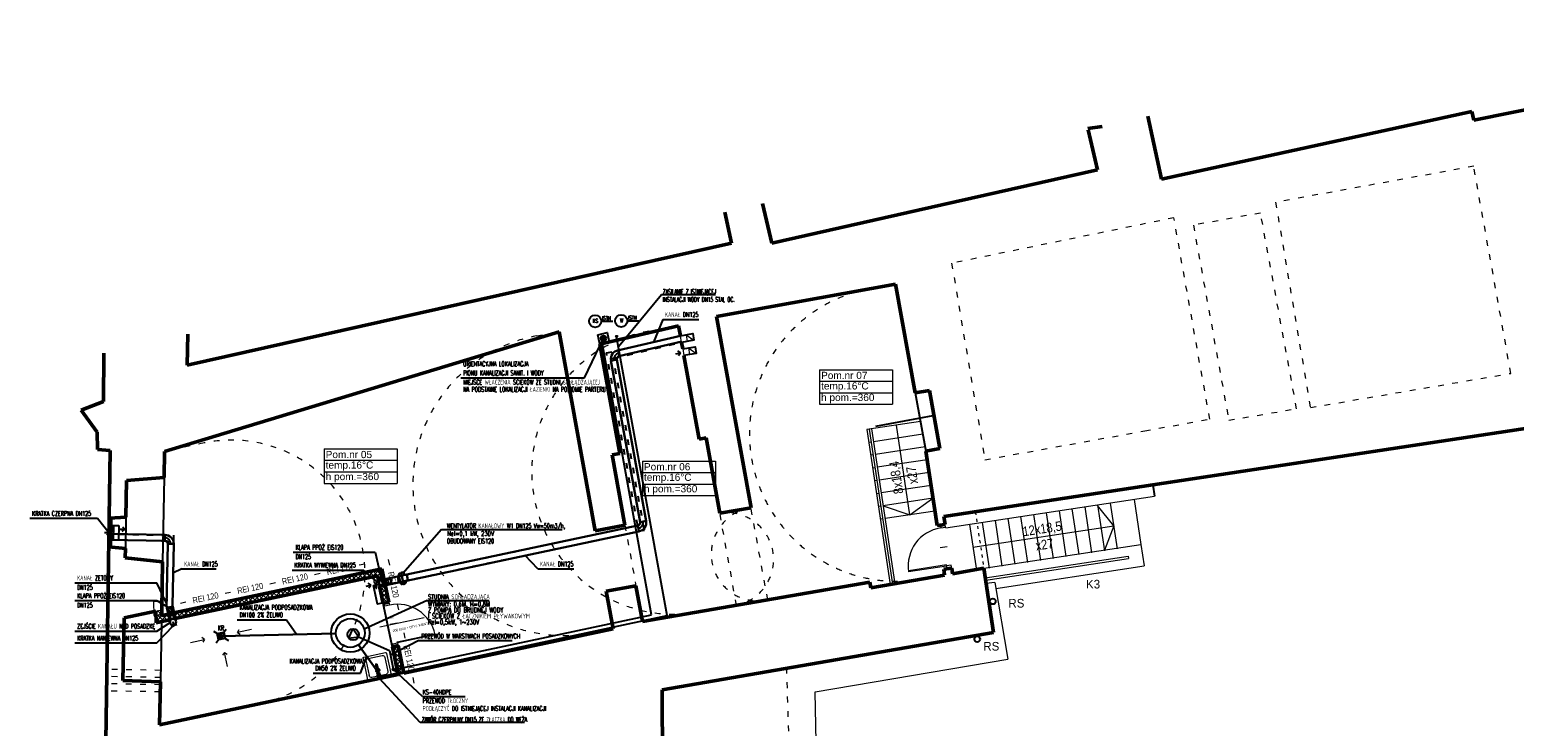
# Model space of a CAD drawing. Header units: millimetres. Extents: x -127811 to -59050, y -244477 to -114521.
# Tile 3 of 16: x -64784 to -61691, y -131500 to -130049. Entities that reach past the tile are written whole.
import ezdxf
from ezdxf.enums import TextEntityAlignment as Align
from ezdxf.lldxf.tags import DXFTag

# ---------------------------------------------------------------- set-up
doc = ezdxf.new("R2010")
doc.units = ezdxf.units.MM
doc.header["$MEASUREMENT"] = 0
for name, pattern in [('DASHED', [0.75, 0.5, -0.25]), ('STRICHPUNKT2', [0.5, 0.25, -0.125, 0, -0.125]), ('XREF$0$ACAD_ISO03W100', [30, 12, -18])]:
    doc.linetypes.add(name, pattern=pattern)
for name, color, linetype, lineweight in [('FLUID-N1', 3, 'Continuous', 30), ('FLUID-N2', 200, 'Continuous', 30), ('XREF$0$arch C', 8, 'Continuous', 13), ('XREF$0$arch drzwi', 8, 'Continuous', 13), ('XREF$0$arch H nowe', 8, 'Continuous', 5), ('XREF$0$arch H sciany zamurowania', 8, 'Continuous', 9), ('XREF$0$arch K', 8, 'Continuous', 25), ('XREF$0$arch N', 8, 'XREF$0$ACAD_ISO03W100', 13), ('XREF$0$arch ozn', 8, 'Continuous', 9), ('XREF$0$arch ozn drzwi', 8, 'Continuous', 20), ('XREF$0$arch P', 8, 'Continuous', 50), ('XREF$0$arch ppoż', 8, 'Continuous', 20), ('XREF$0$arch W', 8, 'Continuous', 5), ('XREF$0$arch wyposazenie', 8, 'Continuous', 13), ('XREF$0$opis', 8, 'Continuous', 0), ('XREF$0$opis - pomieszczenia', 8, 'Continuous', 0)]:
    doc.layers.add(name, color=color, linetype=linetype, lineweight=lineweight)
for name, color, linetype in [('FLUID-N1-SYM', 7, 'Continuous'), ('FLUID-WY1', 7, 'Continuous'), ('TM_co odnosniki', 1, 'Continuous'), ('TM_kan sanit cisn', 90, 'KST'), ('TM_kan sanit grawit', 90, 'Continuous'), ('TM_kan sanit grawit PODPOSADZKOWA', 34, 'Continuous'), ('TM_kan sanit odnosniki', 1, 'Continuous'), ('TM_kan sanit opis', 2, 'Continuous'), ('TM_odnosniki', 1, 'Continuous'), ('TM_opis', 2, 'Continuous'), ('TM_woda', 150, 'Continuous'), ('TM_wytyczne_elektryczne', 6, 'Continuous'), ('XREF', 8, 'Continuous')]:
    doc.layers.add(name, color=color, linetype=linetype)
doc.layers.add('XREF$0$arch pomoc', color=8, linetype='Continuous', plot=False)
doc.styles.add('TM', font='romans.shx', dxfattribs={"width": 0.65})
doc.styles.add('XREF$0$AB arial', font='arial.ttf')
doc.styles.add('XREF$0$arch arial nar', font='ARIALN.TTF')
doc.styles.add('XREF$0$Standard', font='txt')
tags = doc.linetypes.add('DASHDOT', pattern=[25.4, 12.7, -6.35, 0, -6.35]).pattern_tags.tags
tags[10:11] = [DXFTag(74, 4), DXFTag(75, 0), DXFTag(340, '0'), DXFTag(46, 1.0), DXFTag(50, 0.0), DXFTag(44, 0.0), DXFTag(45, 0.0)]
tags[8:9] = [DXFTag(74, 4), DXFTag(75, 0), DXFTag(340, '0'), DXFTag(46, 1.0), DXFTag(50, 0.0), DXFTag(44, 0.0), DXFTag(45, 0.0)]
tags[6:7] = [DXFTag(74, 4), DXFTag(75, 0), DXFTag(340, '0'), DXFTag(46, 1.0), DXFTag(50, 0.0), DXFTag(44, 0.0), DXFTag(45, 0.0)]
tags[4:5] = [DXFTag(74, 4), DXFTag(75, 0), DXFTag(340, '0'), DXFTag(46, 1.0), DXFTag(50, 0.0), DXFTag(44, 0.0), DXFTag(45, 0.0)]
doc.linetypes.add('KST', pattern='A,12.5,-2,[">",Standard,S=2.5,R=0,X=0,Y=-1.25],-6.2,12.5', length=33.2)

# ---------------------------------------------------------------- blocks, each defined once
blk = doc.blocks.new('XREF$0$B-01')
at = {"layer": 'XREF$0$opis - pomieszczenia', "color": 0}
for p, q in [((-72, 72), (80, 72)), ((-72, 72), (-72, 0)), ((80, 72), (80, 0)), ((-72, 48), (80, 48)), ((-72, 24), (80, 24)), ((-72, 0), (80, 0))]:
    blk.add_line(p, q, dxfattribs=at)
blk = doc.blocks.new('*U110')
at = {"layer": 'XREF$0$arch ozn'}
blk.add_line((0, 0), (0, -47.4), dxfattribs=at)
at = {"layer": 'XREF$0$arch ozn drzwi', "style": 'XREF$0$arch arial nar'}
for tag, p in [('WYS.', (-7, -12.3)), ('SZER.', (7, -12.3))]:
    blk.add_attdef(tag, text='', height=10, rotation=270, dxfattribs=at).set_placement(p, align=Align.MIDDLE_LEFT)
blk = doc.blocks.new('XREF$0$strz')
at = {"color": 0}
for p in [(5, 5), (10, 0), (5, -5)]:
    blk.add_line(p, (0, 0), dxfattribs=at)
blk = doc.blocks.new('XREF$0$went')
at = {"layer": 'XREF$0$arch C'}
blk.add_line((0, 2.5), (0, -2.5), dxfattribs=at)
for points in [[(0, 0), (-4.5, 2), (-9.5, 0), (-4.5, -2), (0, 0)], [(0, 0), (4.5, 2), (9.5, 0), (4.5, -2), (0, 0)]]:
    blk.add_spline(points, degree=3, dxfattribs=at)
blk = doc.blocks.new('*U80')
at = {"layer": 'XREF$0$arch ppoż'}
for p, q in [((-3.5, 0), (3.5, 0)), ((59.5, 0), (52.5, 0)), ((115.5, 0), (108.5, 0)), ((171.5, 0), (164.5, 0)), ((227.5, 0), (220.5, 0))]:
    blk.add_line(p, q, dxfattribs=at)
at = {"layer": 'XREF$0$arch ppoż', "style": 'XREF$0$arch arial nar'}
for p in [(28, 0), (84, 0), (140, 0), (196, 0)]:
    blk.add_text('REI 120', height=7.5, dxfattribs=at).set_placement(p, align=Align.MIDDLE_CENTER)
blk = doc.blocks.new('*U81')
at = {"layer": 'XREF$0$arch ppoż'}
for p, q in [((-3.5, 0), (3.5, 0)), ((59.5, 0), (52.5, 0))]:
    blk.add_line(p, q, dxfattribs=at)
at = {"layer": 'XREF$0$arch ppoż', "style": 'XREF$0$arch arial nar'}
blk.add_text('REI 120', height=7.5, dxfattribs=at).set_placement((28, 0), align=Align.MIDDLE_CENTER)
blk = doc.blocks.new('XREF$0$wpust podłogowy')
at = {"color": 0}
for p, q in [((-5.7, 5.7), (-7.5, 7.5)), ((-5, 5), (5, 5)), ((-5, 5), (-5, -5)), ((-3.5, 3), (3.5, 3)), ((-3.5, 1), (3.5, 1)), ((5, 5), (5, -5)), ((5.7, 5.7), (7.5, 7.5)), ((-7.5, -7.5), (-5.7, -5.7)), ((-5, -5), (5, -5)), ((-3.5, -1), (3.5, -1)), ((-3.5, -3), (3.5, -3)), ((7.5, -7.5), (5.7, -5.7))]:
    blk.add_line(p, q, dxfattribs=at)
blk = doc.blocks.new('XREF$0$złączka do węża')
for p, q in [((0, 0), (0, -10)), ((-5, -5), (5, -5))]:
    blk.add_line(p, q)
at = {"start_tangent": (-0.020138, -0.999797), "end_tangent": (0.22984, -0.973228)}
blk.add_spline([(0, -10), (3.1, -14.4), (-2.4, -18.4), (6.2, -21.7), (1.7, -28.3), (2.7, -40)], degree=3, dxfattribs=at)
blk = doc.blocks.new('XREF$0$A$C456C1FC1')
at = {"color": 0, "linetype": 'Continuous'}
for p, q in [((23, 0), (-23, 0)), ((-25, -48), (-25, -2)), ((25, -48), (25, -2)), ((-23, -50), (23, -50))]:
    blk.add_line(p, q, dxfattribs=at)
at = {"color": 0}
for p, q in [((-20, -40.5), (-20, -10.4)), ((-15, -5.5), (15, -5.5)), ((20, -40.5), (20, -10.4)), ((-15, -45.5), (15, -45.5))]:
    blk.add_line(p, q, dxfattribs=at)
blk.add_circle((0, -11.6), 2.09, dxfattribs=at)
at = {"color": 0, "linetype": 'Continuous'}
for centre, start, end in [((23, -2), 0, 90), ((-23, -2), 90, 180), ((-23, -48), 180, 270), ((23, -48), 270, 0)]:
    blk.add_arc(centre, 2, start, end, dxfattribs=at)
at = {"color": 0}
for centre, start, end in [((-15, -10.4), 90, 180), ((15, -10.4), 0, 90), ((-15, -40.5), 180, 270), ((15, -40.5), 270, 0)]:
    blk.add_arc(centre, 5, start, end, dxfattribs=at)
blk = doc.blocks.new('XREF')
at = {"layer": 'XREF$0$arch H sciany zamurowania'}
h = blk.add_hatch(dxfattribs=at)
h.set_pattern_fill('ANSI37', color=8, scale=2, angle=0.242)
h.set_pattern_definition([(45.2420383, (0, 0), (-4.50905588, 4.4711201), []), (135.2420383, (0, 0), (-4.4711201, -4.50905588), [])])
h.paths.add_polyline_path([(-64495.5, -131266.1), (-64509.2, -131269), (-64509.3, -131256.9), (-64521.3, -131259.5), (-64521.2, -131283.8), (-64493, -131277.9)])
h.paths.add_polyline_path([(-64085.6, -131179.4), (-64483.8, -131263.6), (-64481.3, -131275.4), (-64085.8, -131191.7, 0.011081)])
h.paths.add_polyline_path([(-64050.4, -131171.9), (-64085.6, -131179.4, -0.011081), (-64085.8, -131191.7), (-64059.7, -131186.1), (-64057.6, -131195.9), (-64045.9, -131193.4)])
h.paths.add_polyline_path([(-64043.4, -131205.2), (-64055.1, -131207.7), (-64047.7, -131242.8), (-64047.5, -131243.9), (-64035.7, -131241.4)])
h.paths.add_polyline_path([(-64016.7, -131331.4), (-64028.4, -131333.9), (-64016.2, -131391.6), (-64004.5, -131389.1)])
at = {"color": 8}
blk.add_line((-64099.1, -131194.5), (-64469.3, -131272.8), dxfattribs=at)
blk.add_lwpolyline([(-64021.1, -131368.4), (-64058.6, -131191)], dxfattribs=at)
at = {"layer": 'XREF$0$arch C', "color": 8}
for p, q in [((-63425.9, -130699.9), (-63428.4, -130686.1)), ((-63416.6, -130684), (-63400.3, -130695.3)), ((-63423.4, -130713.7), (-63420.9, -130727.5)), ((-63411.6, -130711.6), (-63395.4, -130722.8)), ((-62928.1, -130864.7), (-63040.1, -130881.6)), ((-62923.3, -130891.3), (-63026.1, -130906.8)), ((-63031.1, -130907.6), (-63036, -130908.3)), ((-62918.5, -130917.8), (-63022.1, -130933.5)), ((-63027, -130934.3), (-63032, -130935)), ((-63023, -130961), (-63027.9, -130961.7)), ((-62914.2, -130944.5), (-63018, -130960.2)), ((-63018.9, -130987.7), (-63023.9, -130988.4)), ((-62910.2, -130971.2), (-63014, -130986.9)), ((-63014.9, -131014.4), (-63019.8, -131015.1)), ((-62906.1, -130997.9), (-63009.9, -131013.6)), ((-63010.8, -131041.1), (-63015.8, -131041.8)), ((-62665.9, -131054.8), (-62651.5, -131150.1)), ((-62639.2, -131050.8), (-62624.8, -131146.1)), ((-62612.5, -131046.7), (-62598.1, -131142)), ((-62585.8, -131042.7), (-62571.4, -131138)), ((-62559.1, -131038.6), (-62544.7, -131133.9)), ((-62532.4, -131034.6), (-62518, -131129.9)), ((-62483, -131027.1), (-62468.8, -131121)), ((-62826.1, -131079.1), (-62811.6, -131174.4)), ((-62799.4, -131075), (-62784.9, -131170.3)), ((-62772.7, -131071), (-62758.2, -131166.3)), ((-62746, -131066.9), (-62731.6, -131162.2)), ((-62719.3, -131062.9), (-62704.9, -131158.2)), ((-62692.6, -131058.8), (-62678.2, -131154.2)), ((-62795.9, -131170.6), (-62468.8, -131121)), ((-62792.9, -131190.4), (-62495.4, -131145.3)), ((-62792.2, -131195.3), (-62494.7, -131150.2)), ((-62495.4, -131145.3), (-62494.7, -131150.2)), ((-62468.8, -131121), (-62462, -131165.5)), ((-62771.3, -131212.4), (-62462, -131165.5)), ((-64057.6, -131195.9), (-64055.1, -131207.7)), ((-64038.5, -131191.9), (-64036.1, -131203.6)), ((-62773.2, -131199.8), (-62791.1, -131202.5)), ((-62773.2, -131199.8), (-62745.8, -131359.8)), ((-64508.9, -131239.4), (-64526.2, -131239.8)), ((-64526.2, -131239.8), (-64526, -131269)), ((-64526, -131269), (-64509.4, -131269.3)), ((-64521.3, -131259.5), (-64509.3, -131256.9)), ((-64495.5, -131266.1), (-64483.8, -131263.6)), ((-64493, -131277.9), (-64481.3, -131275.4)), ((-64322.2, -131297.9), (-64351.6, -131304.1)), ((-64322.2, -131297.9), (-64351.6, -131304.1)), ((-64351.6, -131304.1), (-64347.8, -131298.3)), ((-64351.6, -131304.1), (-64345.7, -131308)), ((-64449.4, -131324.9), (-64420.1, -131318.6)), ((-64449.4, -131324.9), (-64420.1, -131318.6)), ((-64420.1, -131318.6), (-64425.9, -131314.8)), ((-64420.1, -131318.6), (-64423.9, -131324.5)), ((-64378.6, -131345.6), (-64382.4, -131351.5)), ((-64372.4, -131375), (-64378.6, -131345.6)), ((-64378.6, -131345.6), (-64372.7, -131349.5)), ((-64372.4, -131375), (-64378.6, -131345.6)), ((-63147.8, -131427.7), (-62745.8, -131359.8)), ((-64016.2, -131391.6), (-63997.1, -131387.6)), ((-63137.2, -131940.8), (-63147.8, -131427.7))]:
    blk.add_line(p, q, dxfattribs=at)
at = {"layer": 'XREF$0$arch C'}
for p, q in [((-63040.1, -130881.6), (-62991.2, -131204.4)), ((-63035.1, -130880.9), (-62986.2, -131203.6)), ((-63030.2, -130880.1), (-62981.3, -131202.9)), ((-62902.1, -131024.6), (-63005.9, -131040.3)), ((-62875.5, -131086.5), (-62440.1, -131020.6)), ((-62898, -131051.3), (-63001.9, -131067)), ((-63006.8, -131067.8), (-63011.7, -131068.5))]:
    blk.add_line(p, q, dxfattribs=at)
at = {"layer": 'XREF$0$arch C', "color": 8}
for points in [[(-63402.8, -130681.5), (-63416.6, -130684), (-63414.1, -130697.8), (-63400.3, -130695.3)], [(-63397.8, -130709.1), (-63411.6, -130711.6), (-63409.1, -130725.3), (-63395.4, -130722.8)]]:
    blk.add_lwpolyline(points, close=True, dxfattribs=at)
at = {"layer": 'XREF$0$arch C'}
for points in [[(-62950, -131059.1), (-62978.3, -130872.3)], [(-63005.9, -131040.3), (-62950, -131059.1), (-62902.1, -131024.6)]]:
    blk.add_lwpolyline(points, dxfattribs=at)
at = {"layer": 'XREF$0$arch C', "color": 8}
for points in [[(-62818.9, -131126.7), (-62525.2, -131082.2), (-62558.9, -131040)], [(-62818.9, -131126.7), (-62525.2, -131082.2), (-62544.9, -131132.6)]]:
    blk.add_lwpolyline(points, dxfattribs=at)
blk.add_circle((-64116.2, -131305.4), 40, dxfattribs=at)
at = {"layer": 'XREF$0$arch drzwi'}
blk.add_line((-62887.1, -131127.1), (-62872.2, -131124.9), dxfattribs=at)
at = {"layer": 'XREF$0$arch drzwi', "color": 8}
blk.add_line((-64018.9, -131284.8), (-64033.5, -131287.9), dxfattribs=at)
at = {"layer": 'XREF$0$arch drzwi'}
for points in [[(-62875.7, -131085), (-62876.6, -131079), (-62886.5, -131080.5), (-62885.6, -131086.5)], [(-62873.7, -131165.6), (-62874, -131163.6), (-62953.1, -131175.6), (-62952.8, -131177.5)], [(-62862.9, -131170), (-62863.8, -131164.1), (-62873.7, -131165.6), (-62872.8, -131171.5)]]:
    blk.add_lwpolyline(points, close=True, dxfattribs=at)
at = {"layer": 'XREF$0$arch drzwi', "color": 8}
for points in [[(-64044.3, -131249.3), (-64045.5, -131243.5), (-64035.7, -131241.4), (-64034.5, -131247.3)], [(-64026.5, -131333.5), (-64027.7, -131327.6), (-64017.9, -131325.5), (-64016.7, -131331.4)], [(-64017.9, -131325.5), (-64018.3, -131323.6), (-63940.1, -131307), (-63939.7, -131309)]]:
    blk.add_lwpolyline(points, close=True, dxfattribs=at)
at = {"layer": 'XREF$0$arch drzwi'}
blk.add_arc((-62873.7, -131165.6), 80, 98.6131, 188.6131, dxfattribs=at)
at = {"layer": 'XREF$0$arch drzwi', "color": 8}
blk.add_arc((-64017.9, -131325.5), 80, 11.9506, 101.9506, dxfattribs=at)
at = {"layer": 'XREF$0$arch K', "color": 8, "linetype": 'XREF$0$ACAD_ISO03W100'}
for p, q in [((-63582.5, -130722), (-63428.4, -130686.1)), ((-63568.3, -130733.1), (-63425.9, -130699.9)), ((-63517.4, -131081.6), (-63582.5, -130722)), ((-63503.5, -131090.9), (-63568.3, -130733.1)), ((-64038.5, -131191.9), (-63517.4, -131081.6)), ((-64599.5, -131111.4), (-64496.7, -131113.4)), ((-64599.3, -131099.4), (-64484.4, -131101.7)), ((-64036.1, -131203.6), (-63503.5, -131090.9)), ((-64493, -131277.9), (-64495.5, -131266.1)), ((-64481.3, -131275.4), (-64483.8, -131263.6))]:
    blk.add_line(p, q, dxfattribs=at)
at = {"layer": 'XREF$0$arch K', "color": 8}
for p, q in [((-62938.9, -130805.3), (-62917, -130926.3)), ((-64504.2, -130981.3), (-64507.4, -131156.8)), ((-64613.6, -131066.1), (-64614.8, -131126.1)), ((-64613.9, -131081.1), (-64598.9, -131081.4)), ((-64609.9, -131081.2), (-64610.5, -131111.2)), ((-64598.9, -131081.4), (-64599.5, -131111.4)), ((-64583.8, -131064.3), (-64585, -131129.1)), ((-64614.5, -131111.1), (-64599.5, -131111.4)), ((-64038.5, -131191.9), (-64057.6, -131195.9)), ((-64036.1, -131203.6), (-64055.1, -131207.7)), ((-64509.7, -131281.4), (-64512, -131406.9))]:
    blk.add_line(p, q, dxfattribs=at)
for points in [[(-63428.4, -130686.1), (-63402.8, -130681.5), (-63400.3, -130695.3), (-63425.9, -130699.9)], [(-63423.4, -130713.7), (-63397.8, -130709.1), (-63395.4, -130722.8), (-63420.9, -130727.5)]]:
    blk.add_lwpolyline(points, dxfattribs=at)
at = {"layer": 'XREF$0$arch K', "color": 8, "linetype": 'XREF$0$ACAD_ISO03W100'}
for points in [[(-64496.7, -131113.4), (-64499.1, -131249), (-64495.5, -131266.1)], [(-64484.4, -131101.7), (-64487.1, -131247.9), (-64483.8, -131263.6)]]:
    blk.add_lwpolyline(points, dxfattribs=at)
at = {"layer": 'XREF$0$arch K', "color": 8}
blk.add_lwpolyline([(-64067.7, -131206.2), (-64056, -131203.7), (-64047.7, -131242.8), (-64059.4, -131245.3)], close=True, dxfattribs=at)
for centre, radius in [((-62777.4, -131239.6), 6), ((-64116.2, -131305.4), 30), ((-62809.8, -131318.1), 6)]:
    blk.add_circle(centre, radius, dxfattribs=at)
at = {"layer": 'XREF$0$arch N', "color": 8, "linetype": 'XREF$0$ACAD_ISO03W100'}
for p, q in [((-61775.2, -130333.1), (-62188, -130408.1)), ((-62219.3, -130430.6), (-62359.4, -130455.6)), ((-62144.2, -130838.1), (-62219.3, -130430.6)), ((-62188, -130408.1), (-62115.5, -130835.6)), ((-62400, -130440.4), (-62863.1, -130535.2)), ((-62325.2, -130859.7), (-62400, -130440.4)), ((-62359.4, -130455.6), (-62285.6, -130861.9)), ((-62863.1, -130535.2), (-62793.9, -130944.5)), ((-62115.5, -130835.6), (-61697.7, -130764.4)), ((-62285.6, -130861.9), (-62144.2, -130838.1)), ((-62460.8, -130884.2), (-62325.2, -130859.7)), ((-62793.9, -130944.5), (-62460.8, -130884.2)), ((-63169.1, -132499.3), (-63206.9, -131378.8))]:
    blk.add_line(p, q, dxfattribs=at)
at = {"layer": 'XREF$0$arch N', "linetype": 'XREF$0$ACAD_ISO03W100'}
blk.add_line((-61697.7, -130764.4), (-61775.2, -130333.1), dxfattribs=at)
at = {"layer": 'XREF$0$arch N', "color": 8}
for p, q in [((-63727.5, -130686.4), (-63680.7, -130677.9)), ((-63493.9, -130676.4), (-63432.2, -130665.2)), ((-64420.8, -130909.5), (-64503.3, -130927)), ((-63311.4, -131247.7), (-63346.2, -131055.8)), ((-63246.4, -131236.4), (-63281.2, -131044.5)), ((-63543.9, -131081), (-63521.1, -131206.9)), ((-64521.3, -131259.5), (-64509.3, -131256.9)), ((-63387.9, -131261.4), (-63326.2, -131250.2)), ((-63615.3, -131305.3), (-63568.6, -131296.9)), ((-64511.8, -131398.1), (-64624, -131396)), ((-64511.6, -131383.1), (-64623.8, -131381)), ((-64016.2, -131391.6), (-64004.5, -131389.1)), ((-64512.4, -131428.1), (-64624.5, -131426)), ((-64512.1, -131413.1), (-64624.2, -131411))]:
    blk.add_line(p, q, dxfattribs=at)
at = {"layer": 'XREF$0$arch N', "color": 8, "ltscale": 0.5}
blk.add_line((-62813.8, -131052.9), (-62795.9, -131170.6), dxfattribs=at)
at = {"layer": 'XREF$0$arch N', "color": 8}
for centre, radius, start, end in [((-62977, -130890.2), 307.4, 100.2714, 282.214), ((-63671.4, -130995.9), 314.5, 100.2714, 280.2714), ((-63440.9, -130968.9), 297.3, 100.2714, 280.2714), ((-64363.3, -131181.2), 277.7, 281.9506, 101.9506), ((-63266.6, -131141), 97.5, 98.6131, 278.6131), ((-63331.6, -131152.2), 97.5, 278.6131, 98.6131)]:
    blk.add_arc(centre, radius, start, end, dxfattribs=at)
at = {"layer": 'XREF$0$arch P'}
for p, q in [((-61774.7, -130236.7), (-60834, -130048.6)), ((-61779.1, -130219.1), (-61774.7, -130236.7)), ((-62917, -130926.3), (-62893.5, -131081.6)), ((-62879.1, -131062.8), (-62443.7, -130996.9)), ((-62876.6, -131079), (-62893.5, -131081.6)), ((-62879.1, -131062.8), (-62876.6, -131079)), ((-62862.9, -131170), (-62879.7, -131172.5)), ((-62879.7, -131172.5), (-62877.8, -131184.8)), ((-62862.9, -131170), (-62861.1, -131181.9))]:
    blk.add_line(p, q, dxfattribs=at)
at = {"layer": 'XREF$0$arch P', "color": 8}
for p, q in [((-62425.9, -130359.8), (-61779.1, -130219.1)), ((-62579.3, -130254.3), (-62549.3, -130250.4)), ((-62549.3, -130250.4), (-62549.3, -130250.2)), ((-62454.4, -130228.7), (-62425.9, -130359.8)), ((-62559.3, -130340.3), (-62578.7, -130256.9)), ((-62883.6, -130413.5), (-62559.3, -130340.3)), ((-63321.9, -130493.1), (-63336.1, -130428.8)), ((-63257.4, -130410.9), (-63238, -130493.5)), ((-63238, -130493.5), (-62883.6, -130413.5)), ((-64456, -130747.5), (-63321.9, -130493.1)), ((-63353.4, -130646), (-62980, -130578.4)), ((-62980, -130578.4), (-62938.9, -130805.3)), ((-63281.2, -131044.5), (-63353.4, -130646)), ((-64503.3, -130927), (-63680.7, -130677.9)), ((-64455.2, -130682.8), (-64456, -130747.5)), ((-63605.7, -131092.2), (-63680.7, -130677.9)), ((-63596.1, -130703.4), (-63432.2, -130665.2)), ((-63428.4, -130686.1), (-63432.2, -130665.2)), ((-63554.8, -130931.3), (-63596.1, -130703.4)), ((-63423.4, -130713.7), (-63425.9, -130699.9)), ((-64630.3, -130823.2), (-64629.7, -130722.4)), ((-63389.4, -130901.3), (-63420.9, -130727.5)), ((-62938.9, -130805.3), (-62909.4, -130799.9)), ((-62909.4, -130799.9), (-62887.5, -130920.9)), ((-64677.3, -130841.2), (-64630.3, -130823.2)), ((-64643.8, -130887.3), (-64677.3, -130841.2)), ((-62443.7, -130996.9), (-61617.3, -130871.7)), ((-64642.9, -130923.4), (-64643.8, -130887.3)), ((-63389.4, -130901.3), (-63374.7, -130898.6)), ((-63346.2, -131055.8), (-63374.7, -130898.6)), ((-64617, -130925.4), (-64642.9, -130923.4)), ((-64642.4, -132635.7), (-64617, -130925.4)), ((-64503.3, -130927), (-64504.2, -130981.3)), ((-63570.5, -130934.1), (-63554.8, -130931.3)), ((-62917, -130926.3), (-62887.5, -130920.9)), ((-63543.9, -131081), (-63570.5, -130934.1)), ((-64582.4, -130987.7), (-64583.8, -131064.3)), ((-64582.4, -130987.7), (-64504.2, -130981.3)), ((-63346.2, -131055.8), (-63281.2, -131044.5)), ((-64619.1, -131066.4), (-64583.7, -131064.3)), ((-63605.7, -131092.2), (-63543.9, -131081)), ((-64620, -131125.6), (-64585, -131129.1)), ((-64585, -131129.1), (-64585.3, -131149)), ((-64585.3, -131149), (-64507.4, -131156.8)), ((-64507.4, -131156.8), (-64509.3, -131256.9)), ((-64483.8, -131263.6), (-64050.4, -131171.9)), ((-64050.4, -131171.9), (-64035.7, -131241.4)), ((-62861.1, -131181.9), (-62795.9, -131170.6)), ((-62775.7, -131304.1), (-62795.9, -131170.6)), ((-64481.3, -131275.4), (-64059.7, -131186.1)), ((-64059.7, -131186.1), (-64057.6, -131195.9)), ((-64055.1, -131207.7), (-64047.5, -131243.9)), ((-63582.8, -131218.1), (-63521.1, -131206.9)), ((-63507.5, -131281.7), (-63521.1, -131206.9)), ((-63507.5, -131281.7), (-63033.3, -131199.5)), ((-63033.3, -131199.5), (-63031.3, -131211.3)), ((-63031.3, -131211.3), (-62877.8, -131184.8)), ((-64035.7, -131241.4), (-64047.5, -131243.9)), ((-63568.6, -131296.9), (-63582.8, -131218.1)), ((-64587.6, -131273.5), (-64590, -131404)), ((-64587.6, -131273.5), (-64521.3, -131259.5)), ((-64521.3, -131259.5), (-64521.2, -131283.8)), ((-64509.3, -131256.9), (-64509.2, -131269)), ((-64509.2, -131269), (-64495.5, -131266.1)), ((-64521.2, -131283.8), (-64493, -131277.9)), ((-64004.5, -131389.1), (-63568.6, -131296.9)), ((-63466.4, -131423.7), (-62775.7, -131304.1)), ((-64016.7, -131331.4), (-64028.4, -131333.9)), ((-64028.4, -131333.9), (-64016.2, -131391.6)), ((-64016.7, -131331.4), (-64004.5, -131389.1)), ((-64513.6, -131496.9), (-64016.2, -131391.6)), ((-64512, -131406.9), (-64590, -131404)), ((-64512, -131406.9), (-64513.6, -131496.9)), ((-63466.4, -131423.7), (-63461.6, -132525.6))]:
    blk.add_line(p, q, dxfattribs=at)
at = {"layer": 'XREF$0$arch pomoc', "color": 8}
blk.add_line((-62443.7, -130996.9), (-62440.1, -131020.6), dxfattribs=at)
at = {"layer": 'XREF$0$arch C', "color": 8, "xscale": 1.7, "yscale": 1.7, "zscale": 1.7}
for name, p, rotation in [('*U80', (-64464.6, -131241.8), 11.95062061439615), ('*U81', (-64036.1, -131158), 281.9506206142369), ('*U81', (-64003.8, -131310.6), 281.9506206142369)]:
    blk.add_blockref(name, p, dxfattribs=dict(at, rotation=rotation))
at = {"layer": 'XREF$0$arch C', "color": 8, "zscale": 0.75, "rotation": 11.950620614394}
blk.add_blockref('XREF$0$wpust podłogowy', (-64385.8, -131311.4), dxfattribs=at)
at = {"layer": 'XREF$0$arch H nowe', "color": 8, "rotation": 281.950620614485}
blk.add_blockref('XREF$0$went', (-64063.7, -131203.4), dxfattribs=at)
at = {"layer": 'XREF$0$arch K', "color": 8}
for p, rotation in [((-63428.3, -130721.7), 190.2713574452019), ((-64586.3, -131089.2), 178.8762281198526), ((-64618.7, -131096), 178.8762281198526), ((-64073.5, -131205.4), 191.9506206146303), ((-64484, -131291.3), 101.9506206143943)]:
    blk.add_blockref('XREF$0$strz', p, dxfattribs=dict(at, rotation=rotation))
at = {"layer": 'XREF$0$arch ozn drzwi', "color": 8}
ref = blk.add_blockref('*U110', (-64054.8, -131292.4), dxfattribs=dict(at, xscale=2, yscale=2, zscale=2, rotation=101.9506206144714))
ref.add_attrib('WYS.', '200 EI60 + OTW. WENT.', dxfattribs={"height": 5, "rotation": 11.9506, "style": 'XREF$0$arch arial nar'}).set_placement((-64027.8, -131301), align=Align.MIDDLE_LEFT)
ref.add_attrib('SZER.', '90', dxfattribs={"height": 5, "rotation": 11.9506, "style": 'XREF$0$arch arial nar'}).set_placement((-64033.6, -131273.7), align=Align.MIDDLE_LEFT)
at = {"layer": 'XREF$0$arch wyposazenie', "color": 8, "xscale": -1, "rotation": 191.9506206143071}
blk.add_blockref('XREF$0$A$C456C1FC1', (-64055.3, -131399.9), dxfattribs=at)
at = {"layer": 'XREF$0$arch wyposazenie', "color": 8, "xscale": -0.7499999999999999, "yscale": 0.75, "zscale": 0.75, "rotation": 191.9506206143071}
blk.add_blockref('XREF$0$złączka do węża', (-64055.3, -131399.9), dxfattribs=at)
at = {"layer": 'XREF$0$opis - pomieszczenia', "color": 8}
for p in [(-63066.2, -130828.8), (-64098.6, -130993.6), (-63435.3, -131019.1)]:
    blk.add_blockref('XREF$0$B-01', p, dxfattribs=at)
at = {"layer": 'XREF$0$arch W', "color": 8, "char_height": 20, "width": 197.93, "attachment_point": 5, "style": 'XREF$0$arch arial nar'}
for s, insert, rotation in [('8x18,4\\Px27', (-62962.1, -130979.1), 98.6131), ('12x18,5\\Px27', (-62672, -131104.5), 8.6131)]:
    blk.add_mtext(s, dxfattribs=dict(at, insert=insert, rotation=rotation))
at = {"layer": 'XREF$0$opis', "color": 8, "char_height": 18, "attachment_point": 5, "style": 'XREF$0$Standard'}
for s, insert in [('K3', (-62568.4, -131203.7)), ('RS', (-62728.2, -131243.4)), ('RS', (-62780.4, -131333.1))]:
    blk.add_mtext_dynamic_manual_height_columns(s, width=71.788, gutter_width=12.5, heights=[0], dxfattribs=dict(at, insert=insert))
at = {"layer": 'XREF$0$opis - pomieszczenia', "color": 8, "char_height": 15, "attachment_point": 4, "style": 'XREF$0$AB arial'}
for s, width, insert in [('Pom.nr 07', 165.98, (-63135.2, -130768.8)), ('temp.16%%DC', 71.788, (-63135.2, -130792.8)), ('h pom.=360', 122.496, (-63135.2, -130816.8)), ('Pom.nr 05', 165.98, (-64167.6, -130933.6)), ('temp.16%%DC', 71.788, (-64167.6, -130957.6)), ('Pom.nr 06', 165.98, (-63504.3, -130959.1)), ('h pom.=360', 122.496, (-64167.6, -130981.6)), ('temp.16%%DC', 71.788, (-63504.3, -130983.1)), ('h pom.=360', 122.496, (-63504.3, -131007.1))]:
    blk.add_mtext_dynamic_manual_height_columns(s, width=width, gutter_width=12.5, heights=[0], dxfattribs=dict(at, insert=insert))
blk = doc.blocks.new('A$C4C290A1D')
at = {"layer": 'TM_kan sanit odnosniki'}
for p, q in [((28.9, 37.9), (0, 20)), ((0, 20), (28.9, 2.1))]:
    blk.add_line(p, q, dxfattribs=at)
blk.add_lwpolyline([(28.9, 37.9), (28.9, 2.1)], dxfattribs=at)
blk.add_circle((20, 20), 20, dxfattribs=at)
blk = doc.blocks.new('A$C2AE17B50')
at = {"layer": 'TM_kan sanit odnosniki'}
for p, q in [((7.6, 8.1), (0, 8.1)), ((7.6, 0.6), (7.6, 15.6)), ((7.6, 8.1), (17.1, 8.1)), ((17.1, 8.1), (22.6, 0)), ((22.6, 0), (26.5, 15.7)), ((26.5, 15.7), (31.4, 2)), ((31.4, 2), (35.2, 14.4)), ((35.2, 14.4), (40, 5.8)), ((40, 5.8), (48.6, 10.8))]:
    blk.add_line(p, q, dxfattribs=at)
blk = doc.blocks.new('A$C62DC7687')
at = {"linetype": 'Continuous'}
h = blk.add_hatch(dxfattribs=at)
h.set_pattern_fill('LINE', color=9, scale=0.5, angle=11.9506, style=0)
h.set_pattern_definition([(11.951, (8.7028, 13.6807), (-0.32872, 1.5531), [])])
h.paths.add_polyline_path([(17.4, 2.7), (0, 24.6), (5.2, 0.2), (12.2, 27.2)])
at = {"color": 200, "linetype": 'Continuous', "lineweight": -2}
for p, q in [((0, 24.6), (12.2, 27.2)), ((17.4, 2.7), (5.2, 0.2)), ((6.3, 12.2), (11.5, 13.3)), ((7.3, 12.4), (6.8, 12.8)), ((7.3, 12.4), (7, 13.9)), ((7.3, 12.4), (7.7, 13)), ((9, 12.7), (8.4, 13.1)), ((13.8, 2.5), (8.6, 1.4)), ((9, 12.7), (8.7, 14.3)), ((9, 12.7), (9.4, 13.3)), ((9.4, 1.6), (9, 1)), ((9.4, 1.6), (9.8, 0)), ((9.4, 1.6), (10, 1.2)), ((10.7, 13.1), (10.1, 13.5)), ((10.7, 13.1), (10.3, 14.6)), ((10.7, 13.1), (11.1, 13.7)), ((11.1, 1.9), (10.7, 1.3)), ((11.1, 1.9), (11.4, 0.4)), ((11.1, 1.9), (11.7, 1.5)), ((12.8, 2.3), (12.4, 1.7)), ((12.8, 2.3), (13.1, 0.7)), ((12.8, 2.3), (13.3, 1.9))]:
    blk.add_line(p, q, dxfattribs=at)
at = {"color": 0, "linetype": 'ByBlock', "lineweight": -2}
for p, q in [((12.2, 27.2), (0, 24.6)), ((0, 24.6), (5.2, 0.2)), ((17.4, 2.7), (5.2, 0.2)), ((12.2, 27.2), (17.4, 2.7))]:
    blk.add_line(p, q, dxfattribs=at)
at = {"color": 9, "linetype": 'Continuous'}
for p, q in [((17.4, 2.7), (0, 24.6)), ((12.2, 27.2), (5.2, 0.2))]:
    blk.add_line(p, q, dxfattribs=at)
at = {"color": 9, "linetype": 'DASHED'}
blk.add_circle((10, 7.3), 5.8, dxfattribs=at)
at = {"layer": 'TM_co odnosniki'}
blk.add_line((17.1, 2.7), (5.4, 0.2), dxfattribs=at)
blk = doc.blocks.new('A$C60A574DD')
at = {"layer": 'FLUID-WY1', "linetype": 'Continuous', "lineweight": 30}
for p, q in [((0, 18.3), (0, 5.9)), ((0, 18.3), (2.5, 18.3)), ((0, 5.9), (2.5, 5.9)), ((4.1, 19.3), (6, 23.1)), ((4.1, 5), (6, 1.2)), ((7.6, 24.1), (8.7, 24.1)), ((7.6, 0.2), (8.7, 0.2)), ((8.8, 24.2), (10.3, 24.2)), ((8.8, 0.1), (10.3, 0.1)), ((10.3, 24.2), (10.5, 24.3)), ((10.3, 0.1), (10.5, 0)), ((10.5, 24.3), (10.7, 24.3)), ((10.7, 24.3), (10.7, 0)), ((10.7, 23.7), (14, 23.7)), ((10.7, 0.6), (14, 0.6)), ((16.5, 19), (16, 22)), ((16.5, 5.3), (16, 2.3)), ((16.6, 18.9), (16.6, 5.3)), ((16.7, 18.3), (19.1, 18.3)), ((16.7, 5.9), (19.1, 5.9)), ((19.1, 18.3), (19.1, 5.9)), ((19.1, 15.6), (19.1, 15.6)), ((19.1, 15.6), (19.1, 14.8)), ((19.1, 15.2), (19.2, 15.2)), ((19.1, 14.8), (19.1, 14.8)), ((19.1, 14.8), (19.1, 13.3)), ((19.1, 13.3), (19.1, 12.5)), ((19.1, 13.3), (19.1, 13.3)), ((19.1, 12.9), (19.2, 12.9)), ((19.1, 12.5), (19.1, 12.5)), ((19.6, 13.3), (19.6, 14.8)), ((10.5, 0), (10.7, 0))]:
    blk.add_line(p, q, dxfattribs=at)
for centre, radius, start, end in [((2.5, 20.1), 1.75, 270, 333), ((2.5, 4.2), 1.75, 27, 90), ((7.6, 22.3), 1.75, 90, 153), ((7.6, 1.9), 1.75, 207, 270), ((8.8, 24.1), 0.05, 90, 180), ((8.7, 24.1), 0.05, 270, 0), ((8.7, 0.1), 0.05, 0, 90), ((8.8, 0.1), 0.05, 180, 270), ((10.3, 24.3), 0.1, 270, 297), ((10.3, 0), 0.1, 63, 90), ((10.5, 24.2), 0.1, 90, 117), ((10.5, 0.1), 0.1, 243, 270), ((14, 21.6), 2.1, 10, 90), ((14, 2.7), 2.1, 270, 350), ((16.4, 18.9), 0.15, 0, 10), ((16.4, 5.3), 0.15, 350, 0), ((16.7, 18.5), 0.15, 180, 270), ((16.7, 5.8), 0.15, 90, 180), ((19.2, 14.8), 0.4, 0, 90), ((19.2, 13.3), 0.4, 270, 0)]:
    blk.add_arc(centre, radius, start, end, dxfattribs=at)
blk = doc.blocks.new('*U106')
at = {"color": 101, "linetype": 'Continuous', "lineweight": -2}
for p, q in [((93.75, 93.75), (93.75, -31.25)), ((31.25, -93.75), (-93.75, -93.75))]:
    blk.add_line(p, q, dxfattribs=at)
at = {"color": 0, "linetype": 'ByBlock', "lineweight": -2}
for radius in [187.5, 62.5]:
    blk.add_arc((93.75, -93.75), radius, 90, 180, dxfattribs=at)
at = {"layer": 'FLUID-N1-SYM', "color": 9, "linetype": 'DASHDOT'}
blk.add_arc((93.75, -93.75), 125, 90, 180, dxfattribs=at)
blk = doc.blocks.new('*U107')
at = {"color": 101, "linetype": 'Continuous', "lineweight": -2}
for p, q in [((93.75, 93.75), (93.75, -31.25)), ((31.25, -93.75), (-93.75, -93.75))]:
    blk.add_line(p, q, dxfattribs=at)
at = {"color": 0, "linetype": 'ByBlock', "lineweight": -2}
for radius in [187.5, 62.5]:
    blk.add_arc((93.75, -93.75), radius, 90, 180, dxfattribs=at)
at = {"layer": 'FLUID-N1-SYM', "color": 9, "linetype": 'DASHDOT'}
blk.add_arc((93.75, -93.75), 125, 90, 180, dxfattribs=at)
blk = doc.blocks.new('H1-SCHA-040')
blk.add_hatch(color=255).paths.add_polyline_path([(0, 2.415, 0.41421356), (-2.415, 0, 0.41421356), (0, -2.415, -0.59627329)])
blk = doc.blocks.new('H1-2440-040S')
at = {"linetype": 'STRICHPUNKT2'}
for p, q in [((-3.6, 0), (3.6, 0)), ((0, 3.6), (0, -3.6))]:
    blk.add_line(p, q, dxfattribs=at)
blk.add_circle((0, 0), 2.41)
blk.add_blockref('H1-SCHA-040', (0, 0))

msp = doc.modelspace()

# ---------------------------------------------------------------- hatches: boundary and pattern name
at = {"layer": 'TM_kan sanit grawit'}
h = msp.add_hatch(color=8, dxfattribs=at)
edge = h.paths.add_edge_path()
edge.add_arc((-63588.6, -130691.4), 5.5, 0, 360)
h = msp.add_hatch(color=8, dxfattribs=at)
edge = h.paths.add_edge_path()
edge.add_arc((-63588.6, -130691.4), 5.5, 193.1147, 553.1147, ccw=False)
h = msp.add_hatch(color=8, dxfattribs=at)
edge = h.paths.add_edge_path()
edge.add_arc((-63588.6, -130691.4), 5.5, 0, 360)
h = msp.add_hatch(color=8, dxfattribs=at)
edge = h.paths.add_edge_path()
edge.add_arc((-63588.6, -130691.4), 5.5, 193.1147, 553.1147, ccw=False)

# ---------------------------------------------------------------- linework, layer by layer
at = {"layer": 'FLUID-N1', "linetype": 'Continuous'}
msp.add_line((-64478.1, -131287.8), (-64490.4, -131290.3), dxfattribs=at)
for points in [[(-64619.6, -131099), (-64614.3, -131099.1), (-64614.5, -131111.1), (-64619.8, -131111), (-64619.5, -131099)], [(-64502.8, -131113.3), (-64619.8, -131111)], [(-64502.8, -131100.8), (-64619.5, -131098.5)], [(-64491.8, -131283.7), (-64499.1, -131249), (-64496.6, -131119.5)], [(-64479.6, -131281), (-64486.6, -131247.8), (-64484.1, -131119.5)]]:
    msp.add_lwpolyline(points, dxfattribs=at)
msp.add_circle((-64485.7, -131282.3), 6.25, dxfattribs=at)
at = {"layer": 'FLUID-N2', "linetype": 'Continuous'}
for p, q in [((-64045.9, -131193.4), (-64057.6, -131195.9)), ((-64057.6, -131195.9), (-64055.1, -131207.7)), ((-64055.1, -131207.7), (-64043.4, -131205.2)), ((-64043.4, -131205.2), (-64045.9, -131193.4))]:
    msp.add_line(p, q, dxfattribs=at)
for points in [[(-63428.4, -130686.1), (-63559.7, -130716.7)], [(-63425.6, -130698.3), (-63556.4, -130728.8)], [(-63573, -130737.8), (-63512.1, -131074.1)], [(-63560.7, -130735.5), (-63499.7, -131072.1)], [(-63517.1, -131081.4), (-64057.6, -131195.9)], [(-63514.8, -131093.7), (-64055, -131208.2)]]:
    msp.add_lwpolyline(points, dxfattribs=at)
at = {"layer": 'TM_co odnosniki'}
for p, q in [((-63468.1, -130600.9), (-63557.3, -130708.9)), ((-63465.2, -130652.1), (-63484.4, -130699.2)), ((-63465.2, -130652.1), (-63390, -130652.1)), ((-63628.1, -130773.9), (-63588.6, -130691.4)), ((-63886, -130773.9), (-63744.5, -130773.9)), ((-63744.5, -130773.9), (-63628.1, -130773.9)), ((-64784.4, -131066.3), (-64643, -131066.3)), ((-64643, -131066.3), (-64616.9, -131099.1)), ((-63516, -131087.5), (-63516.9, -131082.6)), ((-64235.4, -131137), (-64064.7, -131137)), ((-64064.7, -131137), (-64050, -131200.7)), ((-63725.7, -131171.7), (-63752, -131144)), ((-64467.2, -131171.7), (-64485.9, -131180.4)), ((-64467.2, -131171.7), (-64395.7, -131171.7)), ((-64237.5, -131174.1), (-64088.5, -131174.1)), ((-64055.3, -131203.2), (-64088.5, -131174.1)), ((-63725.7, -131171.7), (-63650.6, -131171.7)), ((-64690.3, -131200.9), (-64519.6, -131200.9)), ((-64499, -131243), (-64519.6, -131200.9)), ((-64690.3, -131237.9), (-64519.6, -131237.9)), ((-64519.6, -131237.9), (-64487.9, -131256.5)), ((-63956.4, -131237.4), (-64087.4, -131297.2)), ((-64690.3, -131301.3), (-64519.6, -131301.3)), ((-64519.6, -131301.3), (-64491.8, -131283.7)), ((-64519.6, -131326.1), (-64485.2, -131290.5)), ((-64352.2, -131277.6), (-64249.2, -131277.6)), ((-64249.2, -131277.6), (-64228.6, -131308)), ((-64690.3, -131326.1), (-64519.6, -131326.1)), ((-63973.7, -131321), (-64032.8, -131351.7)), ((-64095.1, -131388.9), (-64081.8, -131354.4)), ((-64193.9, -131388.9), (-64095.1, -131388.9)), ((-63970.5, -131492), (-64055.3, -131399.9))]:
    msp.add_line(p, q, dxfattribs=at)
for centre, radius in [((-64116.2, -131305.4), 40), ((-64116.2, -131305.4), 30), ((-64057.7, -131388.5), 2.5)]:
    msp.add_circle(centre, radius, dxfattribs=at)
at = {"layer": 'TM_kan sanit cisn'}
for p, q in [((-63590.1, -130708.1), (-63588.6, -130691.4)), ((-63488.7, -131267.8), (-63590.1, -130708.1)), ((-64024.5, -131381.2), (-63488.7, -131267.8)), ((-64099.5, -131313.2), (-64034.9, -131341.7)), ((-64034.9, -131341.7), (-64026.9, -131379.7))]:
    msp.add_line(p, q, dxfattribs=at)
msp.add_circle((-64026.5, -131381.6), 2, dxfattribs=at)
at = {"layer": 'TM_kan sanit grawit', "color": 8}
msp.add_circle((-63588.6, -130691.4), 5.5, dxfattribs=at)
msp.add_circle((-63588.6, -130691.4), 5.5, dxfattribs=at)
at = {"layer": 'TM_kan sanit grawit PODPOSADZKOWA', "lineweight": 30}
for p, q in [((-64385.4, -131311.6), (-64146.2, -131306.1)), ((-64057.7, -131388.5), (-64098.9, -131330))]:
    msp.add_line(p, q, dxfattribs=at)
at = {"layer": 'TM_kan sanit odnosniki'}
for p, q in [((-63538.8, -130655.1), (-63515.1, -130655.1)), ((-63593.2, -130655.9), (-63569.5, -130655.9)), ((-64393.7, -131306.2), (-64400.7, -131302.4)), ((-64380, -131303.3), (-64375.2, -131297)), ((-64390.8, -131319.9), (-64395.6, -131326.2)), ((-64377.1, -131317), (-64370.2, -131320.9))]:
    msp.add_line(p, q, dxfattribs=at)
at = {"layer": 'TM_kan sanit odnosniki', "ltscale": 0.1}
msp.add_lwpolyline([(-63600.6, -130683.9), (-63581.1, -130679.4), (-63576.6, -130698.9), (-63596.1, -130703.4)], close=True, dxfattribs=at)
at = {"layer": 'TM_kan sanit odnosniki'}
msp.add_lwpolyline([(-64393.7, -131306.2), (-64380, -131303.3), (-64377.1, -131317), (-64390.8, -131319.9)], close=True, dxfattribs=at)
for centre in [(-63606, -130655.9), (-63551.6, -130655.1)]:
    msp.add_circle(centre, 12.8, dxfattribs=at)
at = {"layer": 'TM_odnosniki'}
for p, q in [((-63355.5, -130600.9), (-63468.1, -130600.9)), ((-63926.1, -131089.9), (-64007, -131181.1)), ((-63926.1, -131089.9), (-63675.1, -131089.9)), ((-63753.4, -131492), (-63970.5, -131492))]:
    msp.add_line(p, q, dxfattribs=at)
at = {"layer": 'TM_odnosniki', "ltscale": 2.5}
for p, q in [((-63956.4, -131237.4), (-63827.2, -131237.4)), ((-63973.7, -131321), (-63778.9, -131321))]:
    msp.add_line(p, q, dxfattribs=at)
at = {"layer": 'TM_odnosniki', "ltscale": 0.1}
for q in [(-64026.5, -131381.6), (-63876.7, -131437.5)]:
    msp.add_line((-63965.5, -131437.5), q, dxfattribs=at)
at = {"layer": 'TM_woda'}
for p, q in [((-63455.9, -131268.9), (-63561.2, -130687.5)), ((-64004.5, -131386.2), (-63455.9, -131268.9)), ((-64004.5, -131386.2), (-64055.9, -131397.1))]:
    msp.add_line(p, q, dxfattribs=at)
msp.add_circle((-64055.9, -131397.1), 1.5, dxfattribs=at)
at = {"layer": 'XREF'}
msp.add_line((-62902.2, -130852.6), (-63022.1, -130875.4), dxfattribs=at)

# ---------------------------------------------------------------- block references
at = {"layer": 'FLUID-N1', "linetype": 'Continuous', "xscale": 0.1000000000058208, "yscale": 0.1000000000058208, "zscale": 0.1, "rotation": 270}
msp.add_blockref('*U106', (-64493.5, -131110.2), dxfattribs=at)
at = {"layer": 'FLUID-N1', "linetype": 'Continuous'}
msp.add_blockref('A$C62DC7687', (-64498.6, -131277.6), dxfattribs=at)
at = {"layer": 'FLUID-N2', "linetype": 'Continuous', "zscale": 0.1}
for p, xscale, yscale, rotation in [((-63565.4, -130727.2), 0.1000000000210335, 0.09999999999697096, 10.27135021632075), ((-63507.3, -131082.8), 0.1000000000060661, 0.1000000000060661, 190.2713502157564)]:
    msp.add_blockref('*U107', p, dxfattribs=dict(at, xscale=xscale, yscale=yscale, rotation=rotation))
at = {"layer": 'TM_co odnosniki'}
for name, p, rotation in [('A$C60A574DD', (-64000, -131177.7), 191.9506206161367), ('A$C62DC7687', (-64057.3, -131190.7), 270.0000000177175)]:
    msp.add_blockref(name, p, dxfattribs=dict(at, rotation=rotation))
at = {"layer": 'TM_co odnosniki', "xscale": 0.599999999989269, "yscale": 0.5999999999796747, "zscale": 0.6, "rotation": 156.1848620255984}
msp.add_blockref('A$C4C290A1D', (-64094.6, -131302.2), dxfattribs=at)
at = {"layer": 'TM_kan sanit grawit', "color": 1, "lineweight": 15, "xscale": -0.5999999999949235, "yscale": 0.6000000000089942, "zscale": 0.6, "rotation": 284.7743568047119}
msp.add_blockref('A$C2AE17B50', (-64060.6, -131398.2), dxfattribs=at)
at = {"layer": 'TM_woda', "xscale": 0.5999999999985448, "yscale": 0.6000000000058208, "zscale": 0.6, "rotation": 180}
msp.add_blockref('H1-2440-040S', (-63561.2, -130687.5), dxfattribs=at)
at = {"layer": 'XREF'}
msp.add_blockref('XREF', (0, 0), dxfattribs=at)

# ---------------------------------------------------------------- texts
at = {"layer": 'TM_kan sanit opis', "style": 'TM'}
for s, height, width, p in [('ZASILANIE Z ISTNIEJĄCEJ', 10, 0.55, (-63465.1, -130599.3)), ('INSTALACJI WODY DN15 STAL OC.', 10, 0.55, (-63465.1, -130615.5)), ('ISTN', 8, 0.65, (-63591.8, -130653.3)), ('ISTN', 8, 0.65, (-63537.4, -130652.4)), ('KANAŁ DN125', 10, 0.6, (-63460.5, -130647)), ('ORIENTACYJNA LOKALIZACJA ', 10, 0.6, (-63881.2, -130749.6)), ('PIONU KANALIZACJI SANIT. I WODY ', 10, 0.6, (-63881.2, -130768.7)), ('MIEJSCE WŁACZENIA ŚCIEKÓW ZE STUDNI SCHŁĄDZAJĄCEJ', 10, 0.6, (-63881.2, -130787.8)), ('NA PODSTAWIE LOKALIZACJI ŁAZIENKI NA POZIOMIE PARTERU', 10, 0.6, (-63881.2, -130802.7)), ('KRATKA CZERPNA DN125', 10, 0.6, (-64779.7, -131061.2)), ('WENTYLATOR KANAŁOWY W1 DN125 Vw=50m3/h,  ', 10, 0.6, (-63915, -131087, 0)), ('OBUDOWANY EIS120', 10, 0.6, (-63915, -131118.8, 0)), ('KLAPA PPOŻ EIS120', 10, 0.6, (-64230.7, -131131.8)), ('DN125', 10, 0.6, (-64230.7, -131151.4)), ('KANAŁ DN125', 10, 0.6, (-64462.5, -131166.6)), ('KRATKA WYWIEWNA DN125', 10, 0.6, (-64232.8, -131168.9)), ('KANAŁ DN125', 10, 0.6, (-63721, -131166.6)), ('KANAŁ ZETOWY ', 10, 0.6, (-64685.6, -131195.7)), ('DN125', 10, 0.6, (-64685.6, -131215.3)), ('KLAPA PPOŻ EIS120', 10, 0.6, (-64685.6, -131232.8)), ('DN125', 10, 0.6, (-64685.6, -131252.4)), ('KANALIZACJA PODPOSADZKOWA', 10, 0.6, (-64347.4, -131256.8)), ('DN100 2%%% ŻELIWO', 10, 0.6, (-64347.4, -131272.5)), ('ZEJŚCIE KANAŁU NAD POSADZKĘ ', 10, 0.6, (-64685.6, -131296.2)), ('KR', 10, 0.6, (-64392.5, -131300)), ('KRATKA NAWIEWNA DN125', 10, 0.6, (-64685.6, -131321)), ('KANALIZACJA PODPOSADZKOWA', 10, 0.6, (-64242.8, -131368.8)), ('DN50 2%%% ŻELIWO', 10, 0.6, (-64189.2, -131383.7)), ('ZAWÓR CZERPALNY DN15 ZE ZŁACZKĄ DO WĘŻA', 10, 0.55, (-63967.5, -131490.5))]:
    msp.add_text(s, height=height, dxfattribs=dict(at, width=width)).set_placement(p)
at = {"layer": 'TM_kan sanit opis', "style": 'TM', "width": 0.65}
for s, p in [('KS', (-63605.5, -130659.2)), ('W', (-63551, -130658.4))]:
    msp.add_text(s, height=8, dxfattribs=at).set_placement(p, align=Align.CENTER)
at = {"layer": 'TM_opis', "style": 'TM', "width": 0.65}
for s, p in [('WYMIARY: 0,6M, H=0,8M', (-63954.4, -131250)), ('STUDNIA SCHŁADZAJĄCA', (-63954.4, -131235)), ('Z POMPĄ DO BRUDNEJ WODY', (-63954.4, -131262.5)), ('I ŚCIEKÓW Z ŁĄCZNIKIEM PŁYWAKOWYM  ', (-63954.4, -131275))]:
    msp.add_text(s, height=10, rotation=359.9978, dxfattribs=at).set_placement(p)
at = {"layer": 'TM_opis', "ltscale": 0.1, "style": 'TM', "width": 0.6}
for s, p in [('PRZEWÓD W WARSTWACH POSADZKOWYCH', (-63968.2, -131316.9)), ('KS-40HDPE', (-63965.5, -131433.5)), ('PRZEWÓD TŁOCZNY', (-63965.5, -131451.4)), ('PODŁĄCZYĆ DO ISTNIEJĄCEJ INSTALACJI KANALIZACJI', (-63965.5, -131467.5))]:
    msp.add_text(s, height=10, dxfattribs=at).set_placement(p)
at = {"layer": 'TM_wytyczne_elektryczne', "color": 1, "style": 'TM', "width": 0.65}
for s, p in [('Nel=0,1 kW, 230V', (-63914.2, -131103.1, 0)), ('Pel=0,5kW, 1~230V', (-63954.4, -131287.5))]:
    msp.add_text(s, height=10, rotation=359.9978, dxfattribs=at).set_placement(p)

doc.saveas('drawing.dxf')
